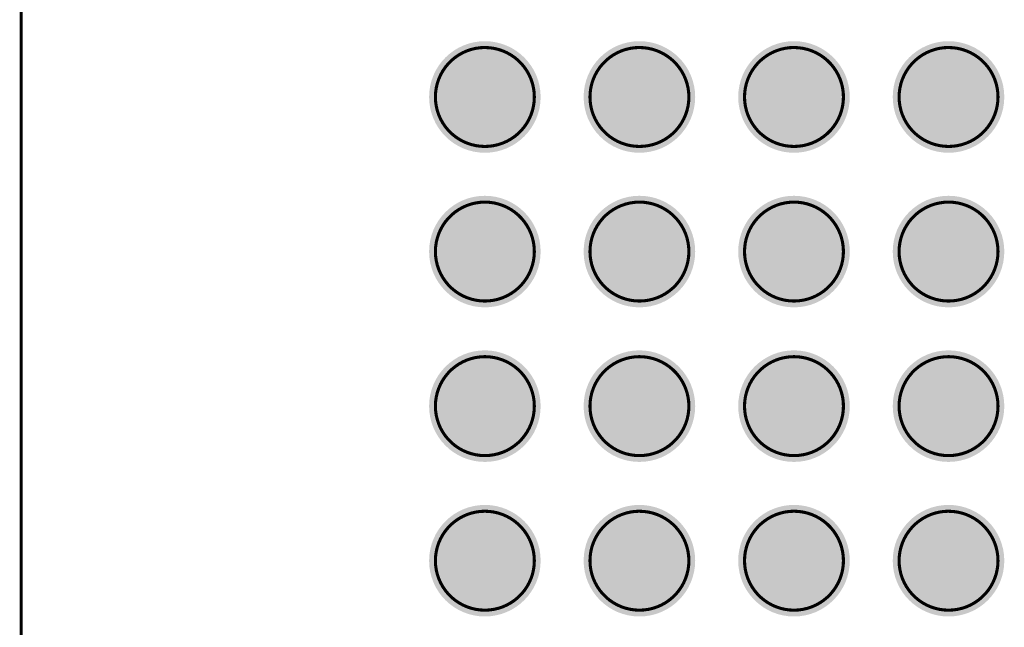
# Model space of a CAD drawing. Header units: inches. Extents: x -0.12 to 1.77, y 0 to 1.45.
# Tile 13 of 24: x 0.59 to 0.9, y 0.52 to 0.71. Entities that reach past the tile are written whole.
import ezdxf

# ---------------------------------------------------------------- set-up
doc = ezdxf.new("R2010")
doc.units = ezdxf.units.IN
doc.header["$MEASUREMENT"] = 0
for name, color, linetype in [('Mechanical 7', 56, 'Continuous'), ('Top Layer', 1, 'Continuous'), ('Top Paste', 8, 'Continuous'), ('Top Solder', 216, 'Continuous')]:
    doc.layers.add(name, color=color, linetype=linetype)

# ---------------------------------------------------------------- blocks, each defined once
blk = doc.blocks.new('OSM__S____S_S______P________S____1')
at = {"layer": 'Mechanical 7', "const_width": 0.000984}
blk.add_lwpolyline([(0, -0.59055), (0, 0.59055)], dxfattribs=at)
for points in [[(0.13188, 0.09843, -0.414214), (0.14763, 0.11418)], [(0.14763, 0.11417, -0.414214), (0.16338, 0.09842)], [(0.1811, 0.09842, -0.414214), (0.19685, 0.11418)], [(0.19684, 0.11417, -0.414214), (0.21259, 0.09842)], [(0.23031, 0.09843, -0.414214), (0.24606, 0.11418)], [(0.24606, 0.11417, -0.414214), (0.2618, 0.09842)], [(0.27953, 0.09842, -0.414214), (0.29528, 0.11418)], [(0.29527, 0.11417, -0.414214), (0.31102, 0.09842)], [(0.14763, 0.08268, -0.414214), (0.13188, 0.09842)], [(0.16338, 0.09842, -0.414214), (0.14763, 0.08268)], [(0.19684, 0.08268, -0.414214), (0.1811, 0.09842)], [(0.21259, 0.09842, -0.414214), (0.19684, 0.08268)], [(0.24606, 0.08268, -0.414214), (0.23031, 0.09842)], [(0.2618, 0.09842, -0.414214), (0.24606, 0.08268)], [(0.29527, 0.08268, -0.414214), (0.27953, 0.09842)], [(0.31102, 0.09842, -0.414214), (0.29527, 0.08268)], [(0.13188, 0.04921, -0.414214), (0.14763, 0.06496)], [(0.14763, 0.06496, -0.414214), (0.16338, 0.04921)], [(0.1811, 0.04921, -0.414214), (0.19685, 0.06496)], [(0.19684, 0.06496, -0.414214), (0.21259, 0.04921)], [(0.23031, 0.04921, -0.414214), (0.24606, 0.06496)], [(0.24606, 0.06496, -0.414214), (0.2618, 0.04921)], [(0.27952, 0.04921, -0.414214), (0.29528, 0.06496)], [(0.29527, 0.06496, -0.414214), (0.31102, 0.04921)], [(0.14763, 0.03346, -0.414214), (0.13188, 0.04921)], [(0.16338, 0.04921, -0.414214), (0.14763, 0.03346)], [(0.19684, 0.03346, -0.414214), (0.1811, 0.04921)], [(0.21259, 0.04921, -0.414214), (0.19684, 0.03346)], [(0.24606, 0.03346, -0.414214), (0.23031, 0.04921)], [(0.2618, 0.04921, -0.414214), (0.24606, 0.03346)], [(0.29527, 0.03346, -0.414214), (0.27952, 0.04921)], [(0.31102, 0.04921, -0.414214), (0.29527, 0.03346)], [(0.13188, 0, -0.414214), (0.14763, 0.01575)], [(0.14763, 0.01575, -0.414214), (0.16338, 0)], [(0.1811, 0, -0.414214), (0.19685, 0.01575)], [(0.19684, 0.01575, -0.414214), (0.21259, 0)], [(0.23031, 0, -0.414214), (0.24606, 0.01575)], [(0.24606, 0.01575, -0.414214), (0.2618, 0)], [(0.27953, 0, -0.414214), (0.29528, 0.01575)], [(0.29527, 0.01575, -0.414214), (0.31102, 0)], [(0.14763, -0.01575, -0.414214), (0.13188, 0)], [(0.16338, 0, -0.414214), (0.14763, -0.01575)], [(0.19684, -0.01575, -0.414214), (0.1811, 0)], [(0.21259, 0, -0.414214), (0.19684, -0.01575)], [(0.24606, -0.01575, -0.414214), (0.23031, 0)], [(0.2618, 0, -0.414214), (0.24606, -0.01575)], [(0.29527, -0.01575, -0.414214), (0.27953, 0)], [(0.31102, 0, -0.414214), (0.29527, -0.01575)], [(0.13188, -0.04921, -0.414214), (0.14763, -0.03346)], [(0.14763, -0.03346, -0.414214), (0.16338, -0.04921)], [(0.1811, -0.04921, -0.414214), (0.19685, -0.03346)], [(0.19684, -0.03347, -0.414214), (0.21259, -0.04921)], [(0.23031, -0.04921, -0.414214), (0.24606, -0.03346)], [(0.24606, -0.03346, -0.414214), (0.2618, -0.04921)], [(0.27953, -0.04921, -0.414214), (0.29528, -0.03346)], [(0.29527, -0.03347, -0.414214), (0.31102, -0.04921)], [(0.14763, -0.06496, -0.414214), (0.13188, -0.04921)], [(0.16338, -0.04921, -0.414214), (0.14763, -0.06496)], [(0.19684, -0.06496, -0.414214), (0.1811, -0.04921)], [(0.21259, -0.04921, -0.414214), (0.19684, -0.06496)], [(0.24606, -0.06496, -0.414214), (0.23031, -0.04921)], [(0.2618, -0.04921, -0.414214), (0.24606, -0.06496)], [(0.29527, -0.06496, -0.414214), (0.27953, -0.04921)], [(0.31102, -0.04921, -0.414214), (0.29527, -0.06496)]]:
    blk.add_lwpolyline(points, format="xyb", dxfattribs=at)
at = {"layer": 'Mechanical 7', "const_width": 0.000492}
for points in [[(0.14739, 0.11417, 1), (0.14788, 0.11417, 1)], [(0.14739, 0.11418, 1), (0.14788, 0.11418, 1)], [(0.1966, 0.11417, 1), (0.19709, 0.11417, 1)], [(0.1966, 0.11418, 1), (0.19709, 0.11418, 1)], [(0.24581, 0.11417, 1), (0.2463, 0.11417, 1)], [(0.24581, 0.11418, 1), (0.24631, 0.11418, 1)], [(0.29503, 0.11418, 1), (0.29552, 0.11418, 1)], [(0.29503, 0.11417, 1), (0.29552, 0.11417, 1)], [(0.13164, 0.09842, 1), (0.13213, 0.09842, 1)], [(0.13164, 0.09843, 1), (0.13213, 0.09843, 1)], [(0.16313, 0.09842, 1), (0.16363, 0.09842, 1)], [(0.16313, 0.09842, 1), (0.16363, 0.09842, 1)], [(0.18085, 0.09842, 1), (0.18134, 0.09842, 1)], [(0.18085, 0.09842, 1), (0.18134, 0.09842, 1)], [(0.21235, 0.09842, 1), (0.21284, 0.09842, 1)], [(0.21235, 0.09842, 1), (0.21284, 0.09842, 1)], [(0.23006, 0.09842, 1), (0.23055, 0.09842, 1)], [(0.23006, 0.09843, 1), (0.23055, 0.09843, 1)], [(0.26156, 0.09842, 1), (0.26205, 0.09842, 1)], [(0.26156, 0.09842, 1), (0.26205, 0.09842, 1)], [(0.27928, 0.09842, 1), (0.27977, 0.09842, 1)], [(0.27928, 0.09842, 1), (0.27977, 0.09842, 1)], [(0.31078, 0.09842, 1), (0.31127, 0.09842, 1)], [(0.31078, 0.09842, 1), (0.31127, 0.09842, 1)], [(0.14739, 0.08268, 1), (0.14788, 0.08268, 1)], [(0.14739, 0.08268, 1), (0.14788, 0.08268, 1)], [(0.1966, 0.08268, 1), (0.19709, 0.08268, 1)], [(0.1966, 0.08268, 1), (0.19709, 0.08268, 1)], [(0.24581, 0.08268, 1), (0.2463, 0.08268, 1)], [(0.24581, 0.08268, 1), (0.2463, 0.08268, 1)], [(0.29503, 0.08268, 1), (0.29552, 0.08268, 1)], [(0.29503, 0.08268, 1), (0.29552, 0.08268, 1)], [(0.14739, 0.06496, 1), (0.14788, 0.06496, 1)], [(0.14738, 0.06496, 1), (0.14788, 0.06496, 1)], [(0.1966, 0.06496, 1), (0.19709, 0.06496, 1)], [(0.1966, 0.06496, 1), (0.19709, 0.06496, 1)], [(0.24581, 0.06496, 1), (0.2463, 0.06496, 1)], [(0.24581, 0.06496, 1), (0.2463, 0.06496, 1)], [(0.29503, 0.06496, 1), (0.29552, 0.06496, 1)], [(0.29503, 0.06496, 1), (0.29552, 0.06496, 1)], [(0.13164, 0.04921, 1), (0.13213, 0.04921, 1)], [(0.13164, 0.04921, 1), (0.13213, 0.04921, 1)], [(0.16313, 0.04921, 1), (0.16362, 0.04921, 1)], [(0.16313, 0.04921, 1), (0.16362, 0.04921, 1)], [(0.18085, 0.04921, 1), (0.18134, 0.04921, 1)], [(0.18085, 0.04921, 1), (0.18134, 0.04921, 1)], [(0.21235, 0.04921, 1), (0.21284, 0.04921, 1)], [(0.21235, 0.04921, 1), (0.21284, 0.04921, 1)], [(0.23006, 0.04921, 1), (0.23055, 0.04921, 1)], [(0.23006, 0.04921, 1), (0.23055, 0.04921, 1)], [(0.26156, 0.04921, 1), (0.26205, 0.04921, 1)], [(0.26156, 0.04921, 1), (0.26205, 0.04921, 1)], [(0.27928, 0.04921, 1), (0.27977, 0.04921, 1)], [(0.27928, 0.04921, 1), (0.27977, 0.04921, 1)], [(0.31077, 0.04921, 1), (0.31127, 0.04921, 1)], [(0.31077, 0.04921, 1), (0.31127, 0.04921, 1)], [(0.14738, 0.03346, 1), (0.14788, 0.03346, 1)], [(0.14738, 0.03346, 1), (0.14788, 0.03346, 1)], [(0.1966, 0.03346, 1), (0.19709, 0.03346, 1)], [(0.1966, 0.03346, 1), (0.19709, 0.03346, 1)], [(0.24581, 0.03346, 1), (0.2463, 0.03346, 1)], [(0.24581, 0.03346, 1), (0.2463, 0.03346, 1)], [(0.29503, 0.03346, 1), (0.29552, 0.03346, 1)], [(0.29503, 0.03346, 1), (0.29552, 0.03346, 1)], [(0.14739, 0.01575, 1), (0.14788, 0.01575, 1)], [(0.14739, 0.01575, 1), (0.14788, 0.01575, 1)], [(0.1966, 0.01575, 1), (0.19709, 0.01575, 1)], [(0.1966, 0.01575, 1), (0.19709, 0.01575, 1)], [(0.24581, 0.01575, 1), (0.2463, 0.01575, 1)], [(0.24581, 0.01575, 1), (0.24631, 0.01575, 1)], [(0.29503, 0.01575, 1), (0.29552, 0.01575, 1)], [(0.29503, 0.01575, 1), (0.29552, 0.01575, 1)], [(0.13164, 0, 1), (0.13213, 0, 1)], [(0.13164, 0, 1), (0.13213, 0, 1)], [(0.16313, 0, 1), (0.16363, 0, 1)], [(0.16313, 0, 1), (0.16363, 0, 1)], [(0.18085, 0, 1), (0.18134, 0, 1)], [(0.18085, 0, 1), (0.18134, 0, 1)], [(0.21235, 0, 1), (0.21284, 0, 1)], [(0.21235, 0, 1), (0.21284, 0, 1)], [(0.23006, 0, 1), (0.23055, 0, 1)], [(0.23006, 0, 1), (0.23055, 0, 1)], [(0.26156, 0, 1), (0.26205, 0, 1)], [(0.26156, 0, 1), (0.26205, 0, 1)], [(0.27928, 0, 1), (0.27977, 0, 1)], [(0.27928, 0, 1), (0.27977, 0, 1)], [(0.31078, 0, 1), (0.31127, 0, 1)], [(0.31078, 0, 1), (0.31127, 0, 1)], [(0.14739, -0.01575, 1), (0.14788, -0.01575, 1)], [(0.14739, -0.01575, 1), (0.14788, -0.01575, 1)], [(0.1966, -0.01575, 1), (0.19709, -0.01575, 1)], [(0.1966, -0.01575, 1), (0.19709, -0.01575, 1)], [(0.24581, -0.01575, 1), (0.2463, -0.01575, 1)], [(0.24581, -0.01575, 1), (0.2463, -0.01575, 1)], [(0.29503, -0.01575, 1), (0.29552, -0.01575, 1)], [(0.29503, -0.01575, 1), (0.29552, -0.01575, 1)], [(0.14739, -0.03346, 1), (0.14788, -0.03346, 1)], [(0.14739, -0.03346, 1), (0.14788, -0.03346, 1)], [(0.1966, -0.03347, 1), (0.19709, -0.03347, 1)], [(0.1966, -0.03346, 1), (0.19709, -0.03346, 1)], [(0.24581, -0.03346, 1), (0.2463, -0.03346, 1)], [(0.24581, -0.03346, 1), (0.24631, -0.03346, 1)], [(0.29503, -0.03347, 1), (0.29552, -0.03347, 1)], [(0.29503, -0.03346, 1), (0.29552, -0.03346, 1)], [(0.13164, -0.04921, 1), (0.13213, -0.04921, 1)], [(0.13164, -0.04921, 1), (0.13213, -0.04921, 1)], [(0.16313, -0.04921, 1), (0.16363, -0.04921, 1)], [(0.16313, -0.04921, 1), (0.16363, -0.04921, 1)], [(0.18085, -0.04921, 1), (0.18134, -0.04921, 1)], [(0.18085, -0.04921, 1), (0.18134, -0.04921, 1)], [(0.21235, -0.04921, 1), (0.21284, -0.04921, 1)], [(0.21235, -0.04921, 1), (0.21284, -0.04921, 1)], [(0.23006, -0.04921, 1), (0.23055, -0.04921, 1)], [(0.23006, -0.04921, 1), (0.23055, -0.04921, 1)], [(0.26156, -0.04921, 1), (0.26205, -0.04921, 1)], [(0.26156, -0.04921, 1), (0.26205, -0.04921, 1)], [(0.27928, -0.04921, 1), (0.27977, -0.04921, 1)], [(0.27928, -0.04921, 1), (0.27977, -0.04921, 1)], [(0.31078, -0.04921, 1), (0.31127, -0.04921, 1)], [(0.31078, -0.04921, 1), (0.31127, -0.04921, 1)], [(0.14739, -0.06496, 1), (0.14788, -0.06496, 1)], [(0.14739, -0.06496, 1), (0.14788, -0.06496, 1)], [(0.1966, -0.06496, 1), (0.19709, -0.06496, 1)], [(0.1966, -0.06496, 1), (0.19709, -0.06496, 1)], [(0.24581, -0.06496, 1), (0.2463, -0.06496, 1)], [(0.24581, -0.06496, 1), (0.2463, -0.06496, 1)], [(0.29503, -0.06496, 1), (0.29552, -0.06496, 1)], [(0.29503, -0.06496, 1), (0.29552, -0.06496, 1)]]:
    blk.add_lwpolyline(points, format="xyb", close=True, dxfattribs=at)
blk = doc.blocks.new('OSM__SIZE_M_MEDIUM__PLATFORM_SIDE_2')
at = {"layer": 'Mechanical 7', "const_width": 0.000984}
blk.add_lwpolyline([(-0.29528, -0.59055), (-0.29528, 0.59055)], dxfattribs=at)
for points in [[(-0.1634, 0.09842, -0.414214), (-0.14764, 0.11418)], [(-0.14765, 0.11417, -0.414214), (-0.1319, 0.09842)], [(-0.11418, 0.09842, -0.414214), (-0.09843, 0.11418)], [(-0.09843, 0.11417, -0.414214), (-0.08269, 0.09842)], [(-0.06497, 0.09842, -0.414214), (-0.04922, 0.11418)], [(-0.04922, 0.11417, -0.414214), (-0.03347, 0.09842)], [(-0.01575, 0.09842, -0.414214), (0, 0.11418)], [(-0.00001, 0.11417, -0.414214), (0.01574, 0.09842)], [(-0.14765, 0.08268, -0.414214), (-0.1634, 0.09842)], [(-0.1319, 0.09842, -0.414214), (-0.14765, 0.08268)], [(-0.09843, 0.08268, -0.414214), (-0.11418, 0.09842)], [(-0.08269, 0.09842, -0.414214), (-0.09843, 0.08268)], [(-0.04922, 0.08268, -0.414214), (-0.06497, 0.09842)], [(-0.03347, 0.09842, -0.414214), (-0.04922, 0.08268)], [(-0.00001, 0.08268, -0.414214), (-0.01575, 0.09842)], [(0.01574, 0.09842, -0.414214), (-0.00001, 0.08268)], [(-0.1634, 0.04921, -0.414214), (-0.14765, 0.06496)], [(-0.14765, 0.06496, -0.414214), (-0.1319, 0.04921)], [(-0.11418, 0.04921, -0.414214), (-0.09843, 0.06496)], [(-0.09844, 0.06496, -0.414214), (-0.08269, 0.04921)], [(-0.06497, 0.04921, -0.414214), (-0.04922, 0.06496)], [(-0.04922, 0.06496, -0.414214), (-0.03348, 0.04921)], [(-0.01575, 0.04921, -0.414214), (0, 0.06496)], [(-0.00001, 0.06496, -0.414214), (0.01574, 0.04921)], [(-0.14765, 0.03346, -0.414214), (-0.1634, 0.04921)], [(-0.1319, 0.04921, -0.414214), (-0.14765, 0.03346)], [(-0.09844, 0.03346, -0.414214), (-0.11418, 0.04921)], [(-0.08269, 0.04921, -0.414214), (-0.09844, 0.03346)], [(-0.04922, 0.03346, -0.414214), (-0.06497, 0.04921)], [(-0.03348, 0.04921, -0.414214), (-0.04922, 0.03346)], [(-0.00001, 0.03346, -0.414214), (-0.01575, 0.04921)], [(0.01574, 0.04921, -0.414214), (-0.00001, 0.03346)], [(-0.1634, 0, -0.414214), (-0.14764, 0.01575)], [(-0.14765, 0.01575, -0.414214), (-0.1319, 0)], [(-0.11418, 0, -0.414214), (-0.09843, 0.01575)], [(-0.09843, 0.01575, -0.414214), (-0.08269, 0)], [(-0.06497, 0, -0.414214), (-0.04922, 0.01575)], [(-0.04922, 0.01575, -0.414214), (-0.03347, 0)], [(-0.01575, 0, -0.414214), (0, 0.01575)], [(-0.00001, 0.01575, -0.414214), (0.01574, 0)], [(-0.14765, -0.01575, -0.414214), (-0.1634, 0)], [(-0.1319, 0, -0.414214), (-0.14765, -0.01575)], [(-0.09843, -0.01575, -0.414214), (-0.11418, 0)], [(-0.08269, 0, -0.414214), (-0.09843, -0.01575)], [(-0.04922, -0.01575, -0.414214), (-0.06497, 0)], [(-0.03347, 0, -0.414214), (-0.04922, -0.01575)], [(-0.00001, -0.01575, -0.414214), (-0.01575, 0)], [(0.01574, 0, -0.414214), (-0.00001, -0.01575)], [(-0.1634, -0.04921, -0.414214), (-0.14764, -0.03346)], [(-0.14765, -0.03346, -0.414214), (-0.1319, -0.04921)], [(-0.11418, -0.04921, -0.414214), (-0.09843, -0.03346)], [(-0.09843, -0.03347, -0.414214), (-0.08269, -0.04921)], [(-0.06497, -0.04921, -0.414214), (-0.04922, -0.03346)], [(-0.04922, -0.03346, -0.414214), (-0.03347, -0.04921)], [(-0.01575, -0.04921, -0.414214), (0, -0.03346)], [(-0.00001, -0.03347, -0.414214), (0.01574, -0.04921)], [(-0.14765, -0.06496, -0.414214), (-0.1634, -0.04921)], [(-0.1319, -0.04921, -0.414214), (-0.14765, -0.06496)], [(-0.09843, -0.06496, -0.414214), (-0.11418, -0.04921)], [(-0.08269, -0.04921, -0.414214), (-0.09843, -0.06496)], [(-0.04922, -0.06496, -0.414214), (-0.06497, -0.04921)], [(-0.03347, -0.04921, -0.414214), (-0.04922, -0.06496)], [(-0.00001, -0.06496, -0.414214), (-0.01575, -0.04921)], [(0.01574, -0.04921, -0.414214), (-0.00001, -0.06496)]]:
    blk.add_lwpolyline(points, format="xyb", dxfattribs=at)
at = {"layer": 'Mechanical 7', "const_width": 0.000492}
for points in [[(-0.14789, 0.11418, 1), (-0.1474, 0.11418, 1)], [(-0.14789, 0.11417, 1), (-0.1474, 0.11417, 1)], [(-0.09868, 0.11417, 1), (-0.09819, 0.11417, 1)], [(-0.09868, 0.11418, 1), (-0.09818, 0.11418, 1)], [(-0.04947, 0.11418, 1), (-0.04897, 0.11418, 1)], [(-0.04947, 0.11417, 1), (-0.04898, 0.11417, 1)], [(-0.00025, 0.11417, 1), (0.00024, 0.11417, 1)], [(-0.00025, 0.11418, 1), (0.00024, 0.11418, 1)], [(-0.16364, 0.09842, 1), (-0.16315, 0.09842, 1)], [(-0.16364, 0.09842, 1), (-0.16315, 0.09842, 1)], [(-0.13215, 0.09842, 1), (-0.13165, 0.09842, 1)], [(-0.13215, 0.09842, 1), (-0.13165, 0.09842, 1)], [(-0.11443, 0.09842, 1), (-0.11394, 0.09842, 1)], [(-0.11443, 0.09842, 1), (-0.11394, 0.09842, 1)], [(-0.08293, 0.09842, 1), (-0.08244, 0.09842, 1)], [(-0.08293, 0.09842, 1), (-0.08244, 0.09842, 1)], [(-0.06522, 0.09842, 1), (-0.06472, 0.09842, 1)], [(-0.06522, 0.09842, 1), (-0.06472, 0.09842, 1)], [(-0.03372, 0.09842, 1), (-0.03323, 0.09842, 1)], [(-0.03372, 0.09842, 1), (-0.03323, 0.09842, 1)], [(-0.016, 0.09842, 1), (-0.01551, 0.09842, 1)], [(-0.016, 0.09842, 1), (-0.01551, 0.09842, 1)], [(0.0155, 0.09842, 1), (0.01599, 0.09842, 1)], [(0.0155, 0.09842, 1), (0.01599, 0.09842, 1)], [(-0.14789, 0.08268, 1), (-0.1474, 0.08268, 1)], [(-0.14789, 0.08268, 1), (-0.1474, 0.08268, 1)], [(-0.09868, 0.08268, 1), (-0.09819, 0.08268, 1)], [(-0.09868, 0.08268, 1), (-0.09819, 0.08268, 1)], [(-0.04947, 0.08268, 1), (-0.04898, 0.08268, 1)], [(-0.04947, 0.08268, 1), (-0.04898, 0.08268, 1)], [(-0.00025, 0.08268, 1), (0.00024, 0.08268, 1)], [(-0.00025, 0.08268, 1), (0.00024, 0.08268, 1)], [(-0.14789, 0.06496, 1), (-0.1474, 0.06496, 1)], [(-0.14789, 0.06496, 1), (-0.1474, 0.06496, 1)], [(-0.09868, 0.06496, 1), (-0.09819, 0.06496, 1)], [(-0.09868, 0.06496, 1), (-0.09819, 0.06496, 1)], [(-0.04947, 0.06496, 1), (-0.04898, 0.06496, 1)], [(-0.04947, 0.06496, 1), (-0.04897, 0.06496, 1)], [(-0.00025, 0.06496, 1), (0.00024, 0.06496, 1)], [(-0.00025, 0.06496, 1), (0.00024, 0.06496, 1)], [(-0.16364, 0.04921, 1), (-0.16315, 0.04921, 1)], [(-0.16364, 0.04921, 1), (-0.16315, 0.04921, 1)], [(-0.13215, 0.04921, 1), (-0.13165, 0.04921, 1)], [(-0.13215, 0.04921, 1), (-0.13165, 0.04921, 1)], [(-0.11443, 0.04921, 1), (-0.11394, 0.04921, 1)], [(-0.11443, 0.04921, 1), (-0.11394, 0.04921, 1)], [(-0.08293, 0.04921, 1), (-0.08244, 0.04921, 1)], [(-0.08293, 0.04921, 1), (-0.08244, 0.04921, 1)], [(-0.06522, 0.04921, 1), (-0.06473, 0.04921, 1)], [(-0.06522, 0.04921, 1), (-0.06473, 0.04921, 1)], [(-0.03372, 0.04921, 1), (-0.03323, 0.04921, 1)], [(-0.03372, 0.04921, 1), (-0.03323, 0.04921, 1)], [(-0.016, 0.04921, 1), (-0.01551, 0.04921, 1)], [(-0.016, 0.04921, 1), (-0.01551, 0.04921, 1)], [(0.0155, 0.04921, 1), (0.01599, 0.04921, 1)], [(0.0155, 0.04921, 1), (0.01599, 0.04921, 1)], [(-0.14789, 0.03346, 1), (-0.1474, 0.03346, 1)], [(-0.14789, 0.03346, 1), (-0.1474, 0.03346, 1)], [(-0.09868, 0.03346, 1), (-0.09819, 0.03346, 1)], [(-0.09868, 0.03346, 1), (-0.09819, 0.03346, 1)], [(-0.04947, 0.03346, 1), (-0.04898, 0.03346, 1)], [(-0.04947, 0.03346, 1), (-0.04898, 0.03346, 1)], [(-0.00025, 0.03346, 1), (0.00024, 0.03346, 1)], [(-0.00025, 0.03346, 1), (0.00024, 0.03346, 1)], [(-0.14789, 0.01575, 1), (-0.1474, 0.01575, 1)], [(-0.14789, 0.01575, 1), (-0.1474, 0.01575, 1)], [(-0.09868, 0.01575, 1), (-0.09819, 0.01575, 1)], [(-0.09868, 0.01575, 1), (-0.09818, 0.01575, 1)], [(-0.04947, 0.01575, 1), (-0.04897, 0.01575, 1)], [(-0.04947, 0.01575, 1), (-0.04898, 0.01575, 1)], [(-0.00025, 0.01575, 1), (0.00024, 0.01575, 1)], [(-0.00025, 0.01575, 1), (0.00024, 0.01575, 1)], [(-0.16364, 0, 1), (-0.16315, 0, 1)], [(-0.16364, 0, 1), (-0.16315, 0, 1)], [(-0.13215, 0, 1), (-0.13165, 0, 1)], [(-0.13215, 0, 1), (-0.13165, 0, 1)], [(-0.11443, 0, 1), (-0.11394, 0, 1)], [(-0.11443, 0, 1), (-0.11394, 0, 1)], [(-0.08293, 0, 1), (-0.08244, 0, 1)], [(-0.08293, 0, 1), (-0.08244, 0, 1)], [(-0.06522, 0, 1), (-0.06472, 0, 1)], [(-0.06522, 0, 1), (-0.06472, 0, 1)], [(-0.03372, 0, 1), (-0.03323, 0, 1)], [(-0.03372, 0, 1), (-0.03323, 0, 1)], [(-0.016, 0, 1), (-0.01551, 0, 1)], [(-0.016, 0, 1), (-0.01551, 0, 1)], [(0.0155, 0, 1), (0.01599, 0, 1)], [(0.0155, 0, 1), (0.01599, 0, 1)], [(-0.14789, -0.01575, 1), (-0.1474, -0.01575, 1)], [(-0.14789, -0.01575, 1), (-0.1474, -0.01575, 1)], [(-0.09868, -0.01575, 1), (-0.09819, -0.01575, 1)], [(-0.09868, -0.01575, 1), (-0.09819, -0.01575, 1)], [(-0.04947, -0.01575, 1), (-0.04898, -0.01575, 1)], [(-0.04947, -0.01575, 1), (-0.04898, -0.01575, 1)], [(-0.00025, -0.01575, 1), (0.00024, -0.01575, 1)], [(-0.00025, -0.01575, 1), (0.00024, -0.01575, 1)], [(-0.14789, -0.03346, 1), (-0.1474, -0.03346, 1)], [(-0.14789, -0.03346, 1), (-0.1474, -0.03346, 1)], [(-0.09868, -0.03347, 1), (-0.09819, -0.03347, 1)], [(-0.09868, -0.03346, 1), (-0.09818, -0.03346, 1)], [(-0.04947, -0.03346, 1), (-0.04897, -0.03346, 1)], [(-0.04947, -0.03346, 1), (-0.04898, -0.03346, 1)], [(-0.00025, -0.03347, 1), (0.00024, -0.03347, 1)], [(-0.00025, -0.03346, 1), (0.00024, -0.03346, 1)], [(-0.16364, -0.04921, 1), (-0.16315, -0.04921, 1)], [(-0.16364, -0.04921, 1), (-0.16315, -0.04921, 1)], [(-0.13215, -0.04921, 1), (-0.13165, -0.04921, 1)], [(-0.13215, -0.04921, 1), (-0.13165, -0.04921, 1)], [(-0.11443, -0.04921, 1), (-0.11394, -0.04921, 1)], [(-0.11443, -0.04921, 1), (-0.11394, -0.04921, 1)], [(-0.08293, -0.04921, 1), (-0.08244, -0.04921, 1)], [(-0.08293, -0.04921, 1), (-0.08244, -0.04921, 1)], [(-0.06522, -0.04921, 1), (-0.06472, -0.04921, 1)], [(-0.06522, -0.04921, 1), (-0.06472, -0.04921, 1)], [(-0.03372, -0.04921, 1), (-0.03323, -0.04921, 1)], [(-0.03372, -0.04921, 1), (-0.03323, -0.04921, 1)], [(-0.016, -0.04921, 1), (-0.01551, -0.04921, 1)], [(-0.016, -0.04921, 1), (-0.01551, -0.04921, 1)], [(0.0155, -0.04921, 1), (0.01599, -0.04921, 1)], [(0.0155, -0.04921, 1), (0.01599, -0.04921, 1)], [(-0.14789, -0.06496, 1), (-0.1474, -0.06496, 1)], [(-0.14789, -0.06496, 1), (-0.1474, -0.06496, 1)], [(-0.09868, -0.06496, 1), (-0.09819, -0.06496, 1)], [(-0.09868, -0.06496, 1), (-0.09819, -0.06496, 1)], [(-0.04947, -0.06496, 1), (-0.04898, -0.06496, 1)], [(-0.04947, -0.06496, 1), (-0.04898, -0.06496, 1)], [(-0.00025, -0.06496, 1), (0.00024, -0.06496, 1)], [(-0.00025, -0.06496, 1), (0.00024, -0.06496, 1)]]:
    blk.add_lwpolyline(points, format="xyb", close=True, dxfattribs=at)
blk = doc.blocks.new('OSM__S____0_Z_____P________S____3')
at = {"layer": 'Top Layer'}
h = blk.add_hatch(color=1, dxfattribs=at)
edge = h.paths.add_edge_path()
edge.add_arc((-0.14764, 0.09843), 0.01575, 0, 360)
h = blk.add_hatch(color=1, dxfattribs=at)
edge = h.paths.add_edge_path()
edge.add_arc((-0.09843, 0.09843), 0.01575, 0, 360)
h = blk.add_hatch(color=1, dxfattribs=at)
edge = h.paths.add_edge_path()
edge.add_arc((-0.04921, 0.09843), 0.01575, 0, 360)
h = blk.add_hatch(color=1, dxfattribs=at)
edge = h.paths.add_edge_path()
edge.add_arc((0, 0.09843), 0.01575, 0, 360)
h = blk.add_hatch(color=1, dxfattribs=at)
edge = h.paths.add_edge_path()
edge.add_arc((-0.14764, 0.04921), 0.01575, 0, 360)
h = blk.add_hatch(color=1, dxfattribs=at)
edge = h.paths.add_edge_path()
edge.add_arc((-0.09843, 0.04921), 0.01575, 0, 360)
h = blk.add_hatch(color=1, dxfattribs=at)
edge = h.paths.add_edge_path()
edge.add_arc((-0.04921, 0.04921), 0.01575, 0, 360)
h = blk.add_hatch(color=1, dxfattribs=at)
edge = h.paths.add_edge_path()
edge.add_arc((0, 0.04921), 0.01575, 0, 360)
h = blk.add_hatch(color=1, dxfattribs=at)
edge = h.paths.add_edge_path()
edge.add_arc((-0.14764, 0), 0.01575, 0, 360)
h = blk.add_hatch(color=1, dxfattribs=at)
edge = h.paths.add_edge_path()
edge.add_arc((-0.09843, 0), 0.01575, 0, 360)
h = blk.add_hatch(color=1, dxfattribs=at)
edge = h.paths.add_edge_path()
edge.add_arc((-0.04921, 0), 0.01575, 0, 360)
h = blk.add_hatch(color=1, dxfattribs=at)
edge = h.paths.add_edge_path()
edge.add_arc((0, 0), 0.01575, 0, 360)
h = blk.add_hatch(color=1, dxfattribs=at)
edge = h.paths.add_edge_path()
edge.add_arc((-0.14764, -0.04921), 0.01575, 0, 360)
h = blk.add_hatch(color=1, dxfattribs=at)
edge = h.paths.add_edge_path()
edge.add_arc((-0.09843, -0.04921), 0.01575, 0, 360)
h = blk.add_hatch(color=1, dxfattribs=at)
edge = h.paths.add_edge_path()
edge.add_arc((-0.04921, -0.04921), 0.01575, 0, 360)
h = blk.add_hatch(color=1, dxfattribs=at)
edge = h.paths.add_edge_path()
edge.add_arc((0, -0.04921), 0.01575, 0, 360)
at = {"layer": 'Top Paste'}
h = blk.add_hatch(color=8, dxfattribs=at)
edge = h.paths.add_edge_path()
edge.add_arc((-0.14764, 0.09843), 0.01575, 0, 360)
h = blk.add_hatch(color=8, dxfattribs=at)
edge = h.paths.add_edge_path()
edge.add_arc((-0.09843, 0.09843), 0.01575, 0, 360)
h = blk.add_hatch(color=8, dxfattribs=at)
edge = h.paths.add_edge_path()
edge.add_arc((-0.04921, 0.09843), 0.01575, 0, 360)
h = blk.add_hatch(color=8, dxfattribs=at)
edge = h.paths.add_edge_path()
edge.add_arc((0, 0.09843), 0.01575, 0, 360)
h = blk.add_hatch(color=8, dxfattribs=at)
edge = h.paths.add_edge_path()
edge.add_arc((-0.14764, 0.04921), 0.01575, 0, 360)
h = blk.add_hatch(color=8, dxfattribs=at)
edge = h.paths.add_edge_path()
edge.add_arc((-0.09843, 0.04921), 0.01575, 0, 360)
h = blk.add_hatch(color=8, dxfattribs=at)
edge = h.paths.add_edge_path()
edge.add_arc((-0.04921, 0.04921), 0.01575, 0, 360)
h = blk.add_hatch(color=8, dxfattribs=at)
edge = h.paths.add_edge_path()
edge.add_arc((0, 0.04921), 0.01575, 0, 360)
h = blk.add_hatch(color=8, dxfattribs=at)
edge = h.paths.add_edge_path()
edge.add_arc((-0.14764, 0), 0.01575, 0, 360)
h = blk.add_hatch(color=8, dxfattribs=at)
edge = h.paths.add_edge_path()
edge.add_arc((-0.09843, 0), 0.01575, 0, 360)
h = blk.add_hatch(color=8, dxfattribs=at)
edge = h.paths.add_edge_path()
edge.add_arc((-0.04921, 0), 0.01575, 0, 360)
h = blk.add_hatch(color=8, dxfattribs=at)
edge = h.paths.add_edge_path()
edge.add_arc((0, 0), 0.01575, 0, 360)
h = blk.add_hatch(color=8, dxfattribs=at)
edge = h.paths.add_edge_path()
edge.add_arc((-0.14764, -0.04921), 0.01575, 0, 360)
h = blk.add_hatch(color=8, dxfattribs=at)
edge = h.paths.add_edge_path()
edge.add_arc((-0.09843, -0.04921), 0.01575, 0, 360)
h = blk.add_hatch(color=8, dxfattribs=at)
edge = h.paths.add_edge_path()
edge.add_arc((-0.04921, -0.04921), 0.01575, 0, 360)
h = blk.add_hatch(color=8, dxfattribs=at)
edge = h.paths.add_edge_path()
edge.add_arc((0, -0.04921), 0.01575, 0, 360)
at = {"layer": 'Top Solder'}
h = blk.add_hatch(color=216, dxfattribs=at)
edge = h.paths.add_edge_path()
edge.add_arc((-0.14764, 0.09843), 0.01776, 0, 360)
h = blk.add_hatch(color=216, dxfattribs=at)
edge = h.paths.add_edge_path()
edge.add_arc((-0.09843, 0.09843), 0.01776, 0, 360)
h = blk.add_hatch(color=216, dxfattribs=at)
edge = h.paths.add_edge_path()
edge.add_arc((-0.04921, 0.09843), 0.01776, 0, 360)
h = blk.add_hatch(color=216, dxfattribs=at)
edge = h.paths.add_edge_path()
edge.add_arc((0, 0.09843), 0.01776, 0, 360)
h = blk.add_hatch(color=216, dxfattribs=at)
edge = h.paths.add_edge_path()
edge.add_arc((-0.14764, 0.04921), 0.01776, 0, 360)
h = blk.add_hatch(color=216, dxfattribs=at)
edge = h.paths.add_edge_path()
edge.add_arc((-0.09843, 0.04921), 0.01776, 0, 360)
h = blk.add_hatch(color=216, dxfattribs=at)
edge = h.paths.add_edge_path()
edge.add_arc((-0.04921, 0.04921), 0.01776, 0, 360)
h = blk.add_hatch(color=216, dxfattribs=at)
edge = h.paths.add_edge_path()
edge.add_arc((0, 0.04921), 0.01776, 0, 360)
h = blk.add_hatch(color=216, dxfattribs=at)
edge = h.paths.add_edge_path()
edge.add_arc((-0.14764, 0), 0.01776, 0, 360)
h = blk.add_hatch(color=216, dxfattribs=at)
edge = h.paths.add_edge_path()
edge.add_arc((-0.09843, 0), 0.01776, 0, 360)
h = blk.add_hatch(color=216, dxfattribs=at)
edge = h.paths.add_edge_path()
edge.add_arc((-0.04921, 0), 0.01776, 0, 360)
h = blk.add_hatch(color=216, dxfattribs=at)
edge = h.paths.add_edge_path()
edge.add_arc((0, 0), 0.01776, 0, 360)
h = blk.add_hatch(color=216, dxfattribs=at)
edge = h.paths.add_edge_path()
edge.add_arc((-0.14764, -0.04921), 0.01776, 0, 360)
h = blk.add_hatch(color=216, dxfattribs=at)
edge = h.paths.add_edge_path()
edge.add_arc((-0.09843, -0.04921), 0.01776, 0, 360)
h = blk.add_hatch(color=216, dxfattribs=at)
edge = h.paths.add_edge_path()
edge.add_arc((-0.04921, -0.04921), 0.01776, 0, 360)
h = blk.add_hatch(color=216, dxfattribs=at)
edge = h.paths.add_edge_path()
edge.add_arc((0, -0.04921), 0.01776, 0, 360)

msp = doc.modelspace()

# ---------------------------------------------------------------- block references
for name, p in [('OSM__S____0_Z_____P________S____3', (0.88582, 0.59055)), ('OSM__S____S_S______P________S____1', (0.59055, 0.59055)), ('OSM__SIZE_M_MEDIUM__PLATFORM_SIDE_2', (0.88583, 0.59055))]:
    msp.add_blockref(name, p)

doc.saveas('drawing.dxf')
